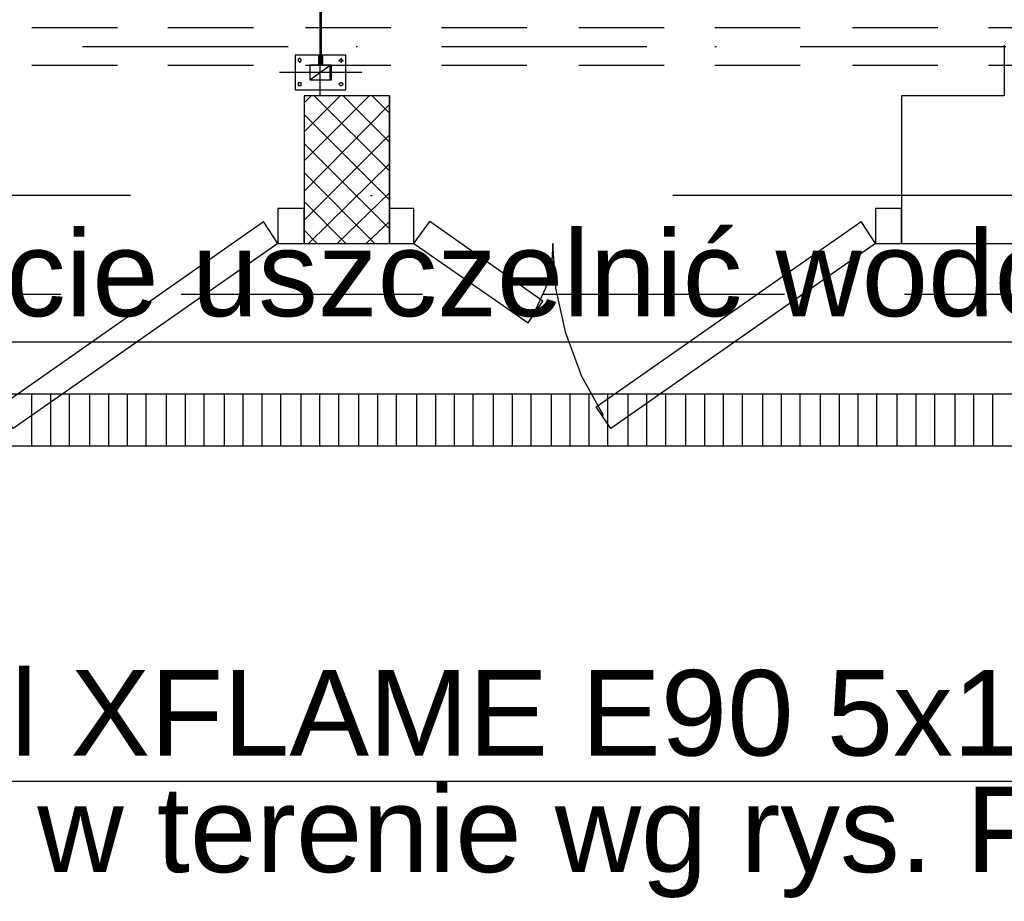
# Model space of a CAD drawing. Header units: millimetres. Extents: x 46 to 491, y -41 to 547.
# Tile 75 of 140: x 245 to 274, y 59 to 85. Entities that reach past the tile are written whole.
import ezdxf
from ezdxf import colors
from ezdxf.entities.mleader import LeaderData, LeaderLine
from ezdxf.math import Vec2, Vec3

# ---------------------------------------------------------------- set-up
doc = ezdxf.new("R2010")
doc.units = ezdxf.units.MM
doc.header["$LTSCALE"] = 10
doc.layers.add('_IE_adresy', color=173, linetype='Continuous')
doc.layers.add('xref', color=252, linetype='Continuous')
doc.styles.add('EEP_adresy', font='ARIALNI.TTF', dxfattribs={"width": 0.9, "height": 20})

# ---------------------------------------------------------------- blocks, each defined once
blk = doc.blocks.new('stacja')
at = {"color": 9, "lineweight": 25}
for points in [[(200.109667, 59.478333), (200.109667, 32.004)], [(200.109667, 33.147), (200.067334, 33.147), (200.067334, 32.893)], [(200.194334, 33.147), (200.152, 33.147)], [(200.448334, 32.893), (200.194334, 32.893), (200.194334, 33.147)], [(199.813334, 32.893), (199.813334, 32.469666), (200.448334, 32.469666), (200.448334, 32.893)], [(191.135, 22.267333), (190.711667, 22.902333), (198.458667, 28.321)], [(198.882, 27.686), (198.458667, 28.321)], [(202.861334, 27.686), (203.327, 28.321)], [(206.205667, 25.357666), (206.629, 25.992666), (203.327, 28.321)], [(208.618667, 22.267333), (208.195334, 22.902333), (215.942334, 28.321)], [(216.365667, 27.686), (215.942334, 28.321)], [(208.407, 22.648333), (207.772, 23.791333), (207.306334, 25.061333), (207.01, 26.373666), (206.925334, 27.686), (206.883, 27.008666), (206.713667, 26.373666), (206.417334, 25.738666)], [(217.212334, 26.204333), (224.409, 26.204333)], [(217.212334, 24.807333), (224.409, 24.807333)], [(108.415667, 23.283333), (349.927334, 23.283333), (349.927334, 21.759333), (108.415667, 21.759333)]]:
    blk.add_lwpolyline(points, dxfattribs=at)
for points in [[(200.109667, 48.048333), (200.109667, 32.893), (200.152, 32.893), (200.152, 48.048333)], [(199.39, 33.189333), (199.39, 32.173333), (200.871667, 32.173333), (200.871667, 33.189333)], [(199.559334, 33.02), (199.559334, 33.062333), (199.517, 33.104666), (199.474667, 33.062333), (199.474667, 33.02), (199.517, 32.977666)], [(199.813334, 32.893), (199.813334, 32.469666), (200.406, 32.469666), (200.406, 32.893)], [(200.787, 33.02), (200.744667, 33.062333), (200.744667, 33.104666), (200.702334, 33.062333), (200.66, 33.02), (200.702334, 33.02), (200.744667, 32.977666), (200.744667, 33.02)], [(199.559334, 32.342666), (199.559334, 32.385), (199.474667, 32.385), (199.474667, 32.300333), (199.559334, 32.300333)], [(200.787, 32.342666), (200.744667, 32.385), (200.702334, 32.385), (200.66, 32.342666), (200.702334, 32.300333), (200.744667, 32.300333)], [(199.644, 32.004), (199.644, 27.686), (202.141667, 27.686), (202.141667, 32.004)], [(198.882, 28.702), (198.882, 27.686), (199.644, 27.686), (199.644, 28.702)], [(202.141667, 28.702), (202.141667, 27.686), (202.861334, 27.686), (202.861334, 28.702)], [(216.365667, 28.702), (216.365667, 27.686), (217.127667, 27.686), (217.127667, 28.702)]]:
    blk.add_lwpolyline(points, close=True, dxfattribs=at)
at = {"color": 6, "lineweight": 25}
for points in [[(191.685334, 33.993666), (191.685334, 33.993666), (194.183, 33.993666), (194.183, 33.993666)], [(195.664667, 33.993666), (195.664667, 33.993666), (198.162334, 33.993666), (198.162334, 33.993666)], [(199.686334, 33.993666), (199.686334, 33.993666), (202.184, 33.993666), (202.184, 33.993666)], [(203.665667, 33.993666), (203.665667, 33.993666), (206.163334, 33.993666), (206.163334, 33.993666)], [(207.687334, 33.993666), (207.687334, 33.993666), (210.185, 33.993666), (210.185, 33.993666)], [(211.666667, 33.993666), (211.666667, 33.993666), (214.164334, 33.993666), (214.164334, 33.993666)], [(215.688334, 33.993666), (215.688334, 33.993666), (218.186, 33.993666), (218.186, 33.993666)], [(219.667667, 33.993666), (219.667667, 33.993666), (222.165334, 33.993666), (222.165334, 33.993666)], [(193.167, 33.443333), (193.167, 33.443333), (199.178334, 33.443333), (199.178334, 33.443333)], [(201.168, 33.443333), (201.168, 33.443333), (201.210334, 33.443333), (201.210334, 33.443333)], [(203.665667, 33.443333), (203.665667, 33.443333), (209.677, 33.443333), (209.677, 33.443333)], [(211.666667, 33.443333), (211.666667, 33.443333), (211.709, 33.443333), (211.709, 33.443333)], [(214.164334, 33.443333), (214.164334, 33.443333), (220.175667, 33.443333), (220.175667, 33.443333)], [(191.685334, 32.893), (191.685334, 32.893), (194.183, 32.893), (194.183, 32.893)], [(195.664667, 32.893), (195.664667, 32.893), (198.162334, 32.893), (198.162334, 32.893)], [(199.686334, 32.893), (199.686334, 32.893), (202.184, 32.893), (202.184, 32.893)], [(203.665667, 32.893), (203.665667, 32.893), (206.163334, 32.893), (206.163334, 32.893)], [(207.687334, 32.893), (207.687334, 32.893), (210.185, 32.893), (210.185, 32.893)], [(211.666667, 32.893), (211.666667, 32.893), (214.164334, 32.893), (214.164334, 32.893)], [(215.688334, 32.893), (215.688334, 32.893), (218.186, 32.893), (218.186, 32.893)], [(219.667667, 32.893), (219.667667, 32.893), (222.165334, 32.893), (222.165334, 32.893)]]:
    blk.add_open_spline(points, degree=3, dxfattribs=at)
at = {"color": 9, "lineweight": 25}
for points in [[(220.133334, 33.485666), (220.133334, 33.485666), (220.133334, 32.004), (220.133334, 32.004)], [(200.109667, 32.893), (200.109667, 32.893), (200.109667, 33.147), (200.109667, 33.147)], [(200.152, 32.893), (200.152, 32.893), (200.152, 33.147), (200.152, 33.147)], [(200.067334, 32.893), (200.067334, 32.893), (199.813334, 32.893), (199.813334, 32.893)], [(199.813334, 32.469666), (199.813334, 32.469666), (200.406, 32.893), (200.406, 32.893)], [(201.337334, 32.681333), (201.337334, 32.681333), (198.924334, 32.681333), (198.924334, 32.681333)], [(199.644, 32.004), (199.644, 32.004), (199.644, 27.686), (199.644, 27.686)], [(202.141667, 32.004), (202.141667, 32.004), (199.644, 32.004), (199.644, 32.004)], [(199.644, 31.792333), (199.644, 31.792333), (199.855667, 32.004), (199.855667, 32.004)], [(199.644, 30.945666), (199.644, 30.945666), (200.702334, 32.004), (200.702334, 32.004)], [(199.644, 30.099), (199.644, 30.099), (201.549, 32.004), (201.549, 32.004)], [(202.141667, 29.802666), (202.141667, 29.802666), (199.940334, 32.004), (199.940334, 32.004)], [(202.141667, 30.649333), (202.141667, 30.649333), (200.787, 32.004), (200.787, 32.004)], [(202.141667, 31.496), (202.141667, 31.496), (201.633667, 32.004), (201.633667, 32.004)], [(202.141667, 32.004), (202.141667, 32.004), (202.141667, 27.686), (202.141667, 27.686)], [(217.127667, 32.004), (217.127667, 32.004), (217.127667, 27.686), (217.127667, 27.686)], [(220.133334, 32.004), (220.133334, 32.004), (217.127667, 32.004), (217.127667, 32.004)], [(199.644, 29.21), (199.644, 29.21), (202.141667, 31.75), (202.141667, 31.75)], [(202.141667, 28.956), (202.141667, 28.956), (199.644, 31.453666), (199.644, 31.453666)], [(199.644, 28.363333), (199.644, 28.363333), (202.141667, 30.861), (202.141667, 30.861)], [(202.141667, 28.109333), (202.141667, 28.109333), (199.644, 30.607), (199.644, 30.607)], [(199.771, 27.686), (199.771, 27.686), (202.141667, 30.014333), (202.141667, 30.014333)], [(201.718334, 27.686), (201.718334, 27.686), (199.644, 29.760333), (199.644, 29.760333)], [(200.617667, 27.686), (200.617667, 27.686), (202.141667, 29.167666), (202.141667, 29.167666)], [(194.564, 29.083), (194.564, 29.083), (176.911, 29.083), (176.911, 29.083)], [(200.871667, 27.686), (200.871667, 27.686), (199.644, 28.913666), (199.644, 28.913666)], [(201.591334, 29.083), (201.591334, 29.083), (201.633667, 29.083), (201.633667, 29.083)], [(223.181334, 29.083), (223.181334, 29.083), (210.439, 29.083), (210.439, 29.083)], [(201.464334, 27.686), (201.464334, 27.686), (202.141667, 28.321), (202.141667, 28.321)], [(200.025, 27.686), (200.025, 27.686), (199.644, 28.067), (199.644, 28.067)], [(198.882, 27.686), (198.882, 27.686), (191.135, 22.267333), (191.135, 22.267333)], [(199.644, 27.686), (199.644, 27.686), (202.141667, 27.686), (202.141667, 27.686)], [(202.861334, 27.686), (202.861334, 27.686), (206.205667, 25.357666), (206.205667, 25.357666)], [(216.365667, 27.686), (216.365667, 27.686), (208.618667, 22.267333), (208.618667, 22.267333)], [(217.127667, 27.686), (217.127667, 27.686), (224.409, 27.686), (224.409, 27.686)], [(219.498334, 27.686), (219.498334, 27.686), (219.371334, 27.686), (219.371334, 27.686)], [(185.462334, 26.204333), (185.462334, 26.204333), (192.532, 26.204333), (192.532, 26.204333)], [(196.045667, 26.204333), (196.045667, 26.204333), (203.115334, 26.204333), (203.115334, 26.204333)], [(206.629, 26.204333), (206.629, 26.204333), (213.698667, 26.204333), (213.698667, 26.204333)], [(185.462334, 24.807333), (185.462334, 24.807333), (192.532, 24.807333), (192.532, 24.807333)], [(196.045667, 24.807333), (196.045667, 24.807333), (203.115334, 24.807333), (203.115334, 24.807333)], [(206.629, 24.807333), (206.629, 24.807333), (213.698667, 24.807333), (213.698667, 24.807333)], [(191.685334, 21.759333), (191.685334, 21.759333), (191.685334, 23.283333), (191.685334, 23.283333)], [(192.235667, 21.759333), (192.235667, 21.759333), (192.235667, 23.283333), (192.235667, 23.283333)], [(192.786, 21.759333), (192.786, 21.759333), (192.786, 23.283333), (192.786, 23.283333)], [(193.378667, 21.759333), (193.378667, 21.759333), (193.378667, 23.283333), (193.378667, 23.283333)], [(193.929, 21.759333), (193.929, 21.759333), (193.929, 23.283333), (193.929, 23.283333)], [(194.479334, 21.759333), (194.479334, 21.759333), (194.479334, 23.283333), (194.479334, 23.283333)], [(195.029667, 21.759333), (195.029667, 21.759333), (195.029667, 23.283333), (195.029667, 23.283333)], [(195.622334, 21.759333), (195.622334, 21.759333), (195.622334, 23.283333), (195.622334, 23.283333)], [(196.172667, 21.759333), (196.172667, 21.759333), (196.172667, 23.283333), (196.172667, 23.283333)], [(196.723, 21.759333), (196.723, 21.759333), (196.723, 23.283333), (196.723, 23.283333)], [(197.315667, 21.759333), (197.315667, 21.759333), (197.315667, 23.283333), (197.315667, 23.283333)], [(197.866, 21.759333), (197.866, 21.759333), (197.866, 23.283333), (197.866, 23.283333)], [(198.416334, 21.759333), (198.416334, 21.759333), (198.416334, 23.283333), (198.416334, 23.283333)], [(198.966667, 21.759333), (198.966667, 21.759333), (198.966667, 23.283333), (198.966667, 23.283333)], [(199.559334, 21.759333), (199.559334, 21.759333), (199.559334, 23.283333), (199.559334, 23.283333)], [(200.109667, 21.759333), (200.109667, 21.759333), (200.109667, 23.283333), (200.109667, 23.283333)], [(200.66, 21.759333), (200.66, 21.759333), (200.66, 23.283333), (200.66, 23.283333)], [(200.66, 21.759333), (200.66, 21.759333), (200.66, 23.283333), (200.66, 23.283333)], [(201.252667, 21.759333), (201.252667, 21.759333), (201.252667, 23.283333), (201.252667, 23.283333)], [(201.803, 21.759333), (201.803, 21.759333), (201.803, 23.283333), (201.803, 23.283333)], [(202.353334, 21.759333), (202.353334, 21.759333), (202.353334, 23.283333), (202.353334, 23.283333)], [(202.946, 21.759333), (202.946, 21.759333), (202.946, 23.283333), (202.946, 23.283333)], [(203.496334, 21.759333), (203.496334, 21.759333), (203.496334, 23.283333), (203.496334, 23.283333)], [(204.046667, 21.759333), (204.046667, 21.759333), (204.046667, 23.283333), (204.046667, 23.283333)], [(204.597, 21.759333), (204.597, 21.759333), (204.597, 23.283333), (204.597, 23.283333)], [(205.189667, 21.759333), (205.189667, 21.759333), (205.189667, 23.283333), (205.189667, 23.283333)], [(205.74, 21.759333), (205.74, 21.759333), (205.74, 23.283333), (205.74, 23.283333)], [(206.290334, 21.759333), (206.290334, 21.759333), (206.290334, 23.283333), (206.290334, 23.283333)], [(206.883, 21.759333), (206.883, 21.759333), (206.883, 23.283333), (206.883, 23.283333)], [(207.433334, 21.759333), (207.433334, 21.759333), (207.433334, 23.283333), (207.433334, 23.283333)], [(207.983667, 21.759333), (207.983667, 21.759333), (207.983667, 23.283333), (207.983667, 23.283333)], [(208.534, 21.759333), (208.534, 21.759333), (208.534, 23.283333), (208.534, 23.283333)], [(209.126667, 21.759333), (209.126667, 21.759333), (209.126667, 23.283333), (209.126667, 23.283333)], [(209.677, 21.759333), (209.677, 21.759333), (209.677, 23.283333), (209.677, 23.283333)], [(210.227334, 21.759333), (210.227334, 21.759333), (210.227334, 23.283333), (210.227334, 23.283333)], [(210.227334, 21.759333), (210.227334, 21.759333), (210.227334, 23.283333), (210.227334, 23.283333)], [(210.82, 21.759333), (210.82, 21.759333), (210.82, 23.283333), (210.82, 23.283333)], [(211.370334, 21.759333), (211.370334, 21.759333), (211.370334, 23.283333), (211.370334, 23.283333)], [(211.920667, 21.759333), (211.920667, 21.759333), (211.920667, 23.283333), (211.920667, 23.283333)], [(212.471, 21.759333), (212.471, 21.759333), (212.471, 23.283333), (212.471, 23.283333)], [(213.063667, 21.759333), (213.063667, 21.759333), (213.063667, 23.283333), (213.063667, 23.283333)], [(213.614, 21.759333), (213.614, 21.759333), (213.614, 23.283333), (213.614, 23.283333)], [(214.164334, 21.759333), (214.164334, 21.759333), (214.164334, 23.283333), (214.164334, 23.283333)], [(214.757, 21.759333), (214.757, 21.759333), (214.757, 23.283333), (214.757, 23.283333)], [(215.307334, 21.759333), (215.307334, 21.759333), (215.307334, 23.283333), (215.307334, 23.283333)], [(215.857667, 21.759333), (215.857667, 21.759333), (215.857667, 23.283333), (215.857667, 23.283333)], [(216.408, 21.759333), (216.408, 21.759333), (216.408, 23.283333), (216.408, 23.283333)], [(217.000667, 21.759333), (217.000667, 21.759333), (217.000667, 23.283333), (217.000667, 23.283333)], [(217.551, 21.759333), (217.551, 21.759333), (217.551, 23.283333), (217.551, 23.283333)], [(218.101334, 21.759333), (218.101334, 21.759333), (218.101334, 23.283333), (218.101334, 23.283333)], [(218.694, 21.759333), (218.694, 21.759333), (218.694, 23.283333), (218.694, 23.283333)], [(219.244334, 21.759333), (219.244334, 21.759333), (219.244334, 23.283333), (219.244334, 23.283333)], [(219.794667, 21.759333), (219.794667, 21.759333), (219.794667, 23.283333), (219.794667, 23.283333)], [(219.794667, 21.759333), (219.794667, 21.759333), (219.794667, 23.283333), (219.794667, 23.283333)]]:
    blk.add_open_spline(points, degree=3, dxfattribs=at)

msp = doc.modelspace()

# ---------------------------------------------------------------- block references
at = {"layer": 'xref'}
msp.add_blockref('stacja', (53.992334, 50.410128), dxfattribs=at)

# ---------------------------------------------------------------- leaders
at = {"layer": '_IE_adresy', "color": 1}
ml = msp.add_multileader_mtext('Standard', dxfattribs=at)
ml.set_content('{\\W1;\\fArial|b0|i0|c238|p34;Przejście uszczelnić wodo-, gazo- szczelnie}', color=1, style='EEP_adresy')
ml.set_leader_properties(color=1)
ml.build(insert=Vec2(0, 0))
ml.multileader.update_dxf_attribs({"text_left_attachment_type": 6, "text_right_attachment_type": 6, "dogleg_length": 0.5, "arrow_head_size": 3})
ctx = ml.context
ctx.base_point, ctx.char_height, ctx.arrow_head_size, ctx.landing_gap_size, ctx.plane_origin = Vec3(234.81716, 75.217461), 2.5, 3, 0.4, Vec3(321.005042, 125.153918)
ctx.left_attachment, ctx.right_attachment = 6, 6
notes = []
notes.append((ctx, [(0, (1, 1, 0), (232.406168, 75.217461), (1, 0), 2.410992, [(2, [(213.589001, 80.890128)], 0, [])])]))
ctx.mtext.insert, ctx.mtext.width, ctx.mtext.defined_height, ctx.mtext.line_spacing_factor, ctx.mtext.flow_direction = Vec3(235.21716, 78.466097), 98.67878785, 54.223772, 0.818182, 5
ml = msp.add_multileader_mtext('Standard', dxfattribs=at)
ml.set_content('{\\W1;\\fArial|b0|i0|c238|p34;Proj.kabel XFLAME E90 5x1x240mm2\\P(przebieg w terenie wg rys. PZT)}', color=1, style='EEP_adresy')
ml.set_leader_properties(color=1)
ml.build(insert=Vec2(0, 0))
ml.multileader.update_dxf_attribs({"text_left_attachment_type": 6, "text_right_attachment_type": 6, "dogleg_length": 0.5, "arrow_head_size": 3})
ctx = ml.context
ctx.base_point, ctx.char_height, ctx.arrow_head_size, ctx.landing_gap_size, ctx.plane_origin = Vec3(229.90654, 62.371757), 2.5, 3, 0.4, Vec3(318.460913, 105.471683)
ctx.left_attachment, ctx.right_attachment = 6, 6
notes.append((ctx, [(0, (1, 1, 0), (227.495548, 62.371757), (1, 0), 2.410992, [(2, [(213.589001, 77.588128)], 0, [])])]))
ctx.mtext.insert, ctx.mtext.width, ctx.mtext.defined_height, ctx.mtext.line_spacing_factor, ctx.mtext.flow_direction = Vec3(230.30654, 65.616982), 98.67878785, 54.223772, 0.818182, 5
for ctx, leaders in notes:
    for number, flags, end, landing, length, lines in leaders:
        leader = LeaderData()
        leader.index, (leader.has_last_leader_line, leader.has_dogleg_vector, leader.attachment_direction) = number, flags
        leader.last_leader_point, leader.dogleg_vector, leader.dogleg_length = Vec3(end), Vec3(landing), length
        for number, points, colour, breaks in lines:
            line = LeaderLine()
            line.index, line.vertices, line.color, line.breaks = number, Vec3.list(points), colors.encode_raw_color(colour), breaks
            leader.lines.append(line)
        ctx.leaders.append(leader)

doc.saveas('drawing.dxf')
